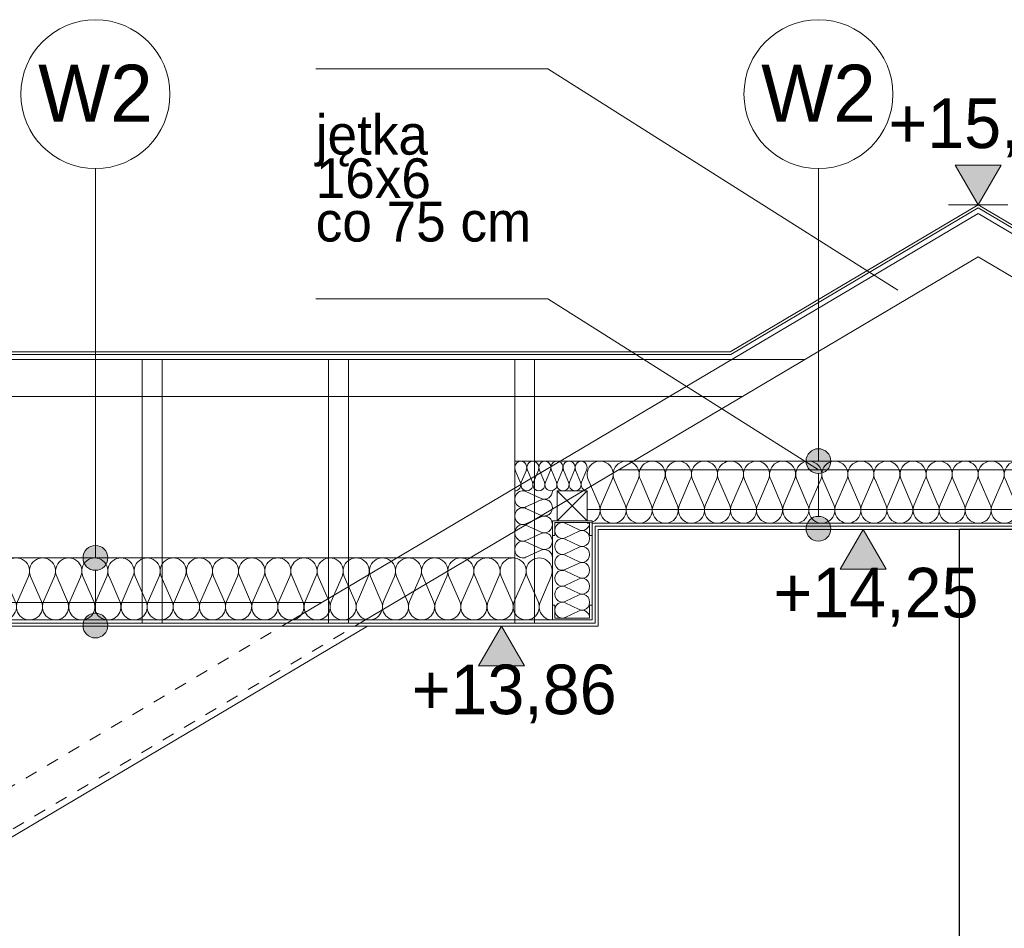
# Model space of a CAD drawing. Extents: x -396299 to -11759, y -15022 to 18278.
# Tile 78 of 205: x -234177 to -230212, y 9186 to 12847. Entities that reach past the tile are written whole.
import ezdxf

# ---------------------------------------------------------------- set-up
doc = ezdxf.new("R2010")
doc.units = 0
doc.header["$MEASUREMENT"] = 0
doc.linetypes.add('Hidden Line', pattern=[100, 50, -50])
for name, color, linetype in [('arch izolacje', 7, 'Continuous'), ('Arch opisy', 7, 'Continuous'), ('Arch wymiary', 7, 'Continuous')]:
    doc.layers.add(name, color=color, linetype=linetype)
for name, color, linetype, lineweight, true_color in [('arch izolacje_Nr_Pióra__24', 7, 'Continuous', 13, 0x029e21), ('Arch stropy_Nr_Pióra__24', 7, 'Continuous', 13, 0x029e21), ('INWENT STROPY_Nr_Pióra__25', 7, 'Continuous', 15, 0x40a5ff)]:
    doc.layers.add(name, color=color, linetype=linetype, lineweight=lineweight, true_color=true_color)
for name, color, linetype, lineweight in [('Arch opisy_Nr_Pióra__1', 7, 'Continuous', 25), ('Arch opisy_Nr_Pióra__21', 7, 'Continuous', 13), ('Arch wymiary_Nr_Pióra__21', 7, 'Continuous', 13), ('INWENT DACH_Nr_Pióra__5', 7, 'Continuous', 13), ('INWENT OPISY_Nr_Pióra__21', 7, 'Continuous', 13), ('INWENT.ŚCIANY_Nr_Pióra__1', 7, 'Continuous', 25), ('Inwentaryzacja Konst._Nr_Pióra__5', 7, 'Continuous', 13)]:
    doc.layers.add(name, color=color, linetype=linetype, lineweight=lineweight)
doc.styles.add('GENERATED_STYLE_1', font='txt')
doc.styles.add('GENERATED_STYLE_3', font='txt')

# ---------------------------------------------------------------- blocks, each defined once
blk = doc.blocks.new('Izolacja cieplna 14_1', base_point=(-228741.9, 10818.2))
at = {"layer": 'arch izolacje_Nr_Pióra__24', "linetype": 'Continuous'}
for p, q in [((-230268.8, 10892.7), (-230312.5, 10993.7)), ((-230216.3, 10993.7), (-230260, 10892.7)), ((-230163.8, 10892.7), (-230207.5, 10993.7)), ((-230111.3, 10993.7), (-230155, 10892.7)), ((-230058.8, 10892.7), (-230102.5, 10993.7)), ((-230006.3, 10993.7), (-230050, 10892.7)), ((-229953.8, 10892.7), (-229997.5, 10993.7)), ((-229901.3, 10993.7), (-229945, 10892.7)), ((-229848.8, 10892.7), (-229892.5, 10993.7)), ((-229796.3, 10993.7), (-229840, 10892.7)), ((-229743.8, 10892.7), (-229787.5, 10993.7)), ((-229691.3, 10993.7), (-229735, 10892.7)), ((-229638.8, 10892.7), (-229682.5, 10993.7)), ((-229586.3, 10993.7), (-229630, 10892.7)), ((-229533.8, 10892.7), (-229577.5, 10993.7)), ((-229481.3, 10993.7), (-229525, 10892.7)), ((-229428.8, 10892.7), (-229472.5, 10993.7)), ((-229376.3, 10993.7), (-229420, 10892.7)), ((-229323.8, 10892.7), (-229367.5, 10993.7)), ((-229271.3, 10993.7), (-229315, 10892.7)), ((-229218.8, 10892.7), (-229262.5, 10993.7)), ((-229166.3, 10993.7), (-229210, 10892.7)), ((-229113.8, 10892.7), (-229157.5, 10993.7)), ((-229061.3, 10993.7), (-229105, 10892.7)), ((-229008.8, 10892.7), (-229052.5, 10993.7)), ((-228956.3, 10993.7), (-229000, 10892.7)), ((-228903.8, 10892.7), (-228947.5, 10993.7)), ((-228851.3, 10993.7), (-228895, 10892.7)), ((-228798.8, 10892.7), (-228842.5, 10993.7)), ((-228746.3, 10993.7), (-228790, 10892.7))]:
    blk.add_line(p, q, dxfattribs=at)
for centre, start_param, end_param in [((-230264.4, 11015), 1.158003, 5.125183), ((-230159.4, 11015), 1.158003, 5.125183), ((-230054.4, 11015), 1.158003, 5.125183), ((-229949.4, 11015), 1.158003, 5.125183), ((-229844.4, 11015), 1.158003, 5.125183), ((-229739.4, 11015), 1.158003, 5.125183), ((-229634.4, 11015), 1.158003, 5.125183), ((-229529.4, 11015), 1.158003, 5.125183), ((-229424.4, 11015), 1.158003, 5.125183), ((-229319.4, 11015), 1.158003, 5.125183), ((-229214.4, 11015), 1.158003, 5.125183), ((-229109.4, 11015), 1.158003, 5.125183), ((-229004.4, 11015), 1.158003, 5.125183), ((-228899.4, 11015), 1.158003, 5.125183), ((-228794.4, 11015), 1.158003, 5.125183), ((-230316.9, 10871.3), 0, 1.983589), ((-230211.9, 10871.3), 4.299595, 8.266774), ((-230106.9, 10871.3), 4.299595, 8.266774), ((-230001.9, 10871.3), 4.299595, 8.266774), ((-229896.9, 10871.3), 4.299595, 8.266774), ((-229791.9, 10871.3), 4.299595, 8.266774), ((-229686.9, 10871.3), 4.299595, 8.266774), ((-229581.9, 10871.3), 4.299595, 8.266774), ((-229476.9, 10871.3), 4.299595, 8.266774), ((-229371.9, 10871.3), 4.299595, 8.266774), ((-229266.9, 10871.3), 4.299595, 8.266774), ((-229161.9, 10871.3), 4.299595, 8.266774), ((-229056.9, 10871.3), 4.299595, 8.266774), ((-228951.9, 10871.3), 4.299595, 8.266774), ((-228846.9, 10871.3), 4.299595, 8.266774), ((-228741.9, 10871.3), 4.299596, 6.283185)]:
    blk.add_ellipse(centre, major_axis=(0, -53.2), ratio=0.987408, start_param=start_param, end_param=end_param, dxfattribs=at)
blk = doc.blocks.new('Izolacja cieplna 14_38', base_point=(-232031.9, 10428.2))
at = {"layer": 'arch izolacje_Nr_Pióra__24', "linetype": 'Continuous'}
for p, q in [((-235668.7, 10502.7), (-235712.5, 10603.7)), ((-235616, 10603.7), (-235659.8, 10502.7)), ((-235563.4, 10502.7), (-235607.2, 10603.7)), ((-235510.7, 10603.7), (-235554.5, 10502.7)), ((-235458.1, 10502.7), (-235501.9, 10603.7)), ((-235405.4, 10603.7), (-235449.2, 10502.7)), ((-235352.8, 10502.7), (-235396.6, 10603.7)), ((-235300.2, 10603.7), (-235344, 10502.7)), ((-235247.5, 10502.7), (-235291.3, 10603.7)), ((-235194.9, 10603.7), (-235238.7, 10502.7)), ((-235142.2, 10502.7), (-235186, 10603.7)), ((-235089.6, 10603.7), (-235133.4, 10502.7)), ((-235036.9, 10502.7), (-235080.7, 10603.7)), ((-234984.3, 10603.7), (-235028.1, 10502.7)), ((-234931.7, 10502.7), (-234975.5, 10603.7)), ((-234879, 10603.7), (-234922.8, 10502.7)), ((-234826.4, 10502.7), (-234870.2, 10603.7)), ((-234773.7, 10603.7), (-234817.5, 10502.7)), ((-234721.1, 10502.7), (-234764.9, 10603.7)), ((-234668.4, 10603.7), (-234712.2, 10502.7)), ((-234615.8, 10502.7), (-234659.6, 10603.7)), ((-234563.2, 10603.7), (-234607, 10502.7)), ((-234510.5, 10502.7), (-234554.3, 10603.7)), ((-234457.9, 10603.7), (-234501.7, 10502.7)), ((-234405.2, 10502.7), (-234449, 10603.7)), ((-234352.6, 10603.7), (-234396.4, 10502.7)), ((-234299.9, 10502.7), (-234343.7, 10603.7)), ((-234247.3, 10603.7), (-234291.1, 10502.7)), ((-234194.7, 10502.7), (-234238.5, 10603.7)), ((-234142, 10603.7), (-234185.8, 10502.7)), ((-234089.4, 10502.7), (-234133.2, 10603.7)), ((-234036.7, 10603.7), (-234080.5, 10502.7)), ((-233984.1, 10502.7), (-234027.9, 10603.7)), ((-233931.4, 10603.7), (-233975.2, 10502.7)), ((-233878.8, 10502.7), (-233922.6, 10603.7)), ((-233826.2, 10603.7), (-233870, 10502.7)), ((-233773.5, 10502.7), (-233817.3, 10603.7)), ((-233720.9, 10603.7), (-233764.7, 10502.7)), ((-233668.2, 10502.7), (-233712, 10603.7)), ((-233615.6, 10603.7), (-233659.4, 10502.7)), ((-233562.9, 10502.7), (-233606.7, 10603.7)), ((-233510.3, 10603.7), (-233554.1, 10502.7)), ((-233457.7, 10502.7), (-233501.5, 10603.7)), ((-233405, 10603.7), (-233448.8, 10502.7)), ((-233352.4, 10502.7), (-233396.2, 10603.7)), ((-233299.7, 10603.7), (-233343.5, 10502.7)), ((-233247.1, 10502.7), (-233290.9, 10603.7)), ((-233194.4, 10603.7), (-233238.2, 10502.7)), ((-233141.8, 10502.7), (-233185.6, 10603.7)), ((-233089.2, 10603.7), (-233133, 10502.7)), ((-233036.5, 10502.7), (-233080.3, 10603.7)), ((-232983.9, 10603.7), (-233027.7, 10502.7)), ((-232931.2, 10502.7), (-232975, 10603.7)), ((-232878.6, 10603.7), (-232922.4, 10502.7)), ((-232825.9, 10502.7), (-232869.7, 10603.7)), ((-232773.3, 10603.7), (-232817.1, 10502.7)), ((-232720.7, 10502.7), (-232764.5, 10603.7)), ((-232668, 10603.7), (-232711.8, 10502.7)), ((-232615.4, 10502.7), (-232659.2, 10603.7)), ((-232562.7, 10603.7), (-232606.5, 10502.7)), ((-232510.1, 10502.7), (-232553.9, 10603.7)), ((-232457.4, 10603.7), (-232501.2, 10502.7)), ((-232404.8, 10502.7), (-232448.6, 10603.7)), ((-232352.2, 10603.7), (-232396, 10502.7)), ((-232299.5, 10502.7), (-232343.3, 10603.7)), ((-232246.9, 10603.7), (-232290.7, 10502.7)), ((-232194.2, 10502.7), (-232238, 10603.7)), ((-232141.6, 10603.7), (-232185.4, 10502.7)), ((-232088.9, 10502.7), (-232132.7, 10603.7)), ((-232036.3, 10603.7), (-232080.1, 10502.7))]:
    blk.add_line(p, q, dxfattribs=at)
for centre, start_param, end_param in [((-235664.2, 10625), 1.158003, 5.125183), ((-235558.9, 10625), 1.158003, 5.125183), ((-235453.7, 10625), 1.158003, 5.125183), ((-235348.4, 10625), 1.158003, 5.125183), ((-235243.1, 10625), 1.158003, 5.125183), ((-235137.8, 10625), 1.158003, 5.125183), ((-235032.5, 10625), 1.158003, 5.125183), ((-234927.2, 10625), 1.158003, 5.125183), ((-234821.9, 10625), 1.158003, 5.125183), ((-234716.7, 10625), 1.158003, 5.125183), ((-234611.4, 10625), 1.158003, 5.125183), ((-234506.1, 10625), 1.158003, 5.125183), ((-234400.8, 10625), 1.158003, 5.125183), ((-234295.5, 10625), 1.158003, 5.125183), ((-234190.2, 10625), 1.158003, 5.125183), ((-234084.9, 10625), 1.158003, 5.125183), ((-233979.7, 10625), 1.158003, 5.125183), ((-233874.4, 10625), 1.158003, 5.125183), ((-233769.1, 10625), 1.158003, 5.125183), ((-233663.8, 10625), 1.158003, 5.125183), ((-233558.5, 10625), 1.158003, 5.125183), ((-233453.2, 10625), 1.158003, 5.125183), ((-233347.9, 10625), 1.158003, 5.125183), ((-233242.7, 10625), 1.158003, 5.125183), ((-233137.4, 10625), 1.158003, 5.125183), ((-233032.1, 10625), 1.158003, 5.125183), ((-232926.8, 10625), 1.158003, 5.125183), ((-232821.5, 10625), 1.158003, 5.125183), ((-232716.2, 10625), 1.158003, 5.125183), ((-232610.9, 10625), 1.158003, 5.125183), ((-232505.7, 10625), 1.158003, 5.125183), ((-232400.4, 10625), 1.158003, 5.125183), ((-232295.1, 10625), 1.158003, 5.125183), ((-232189.8, 10625), 1.158003, 5.125183), ((-232084.5, 10625), 1.158003, 5.125183), ((-235716.9, 10481.3), 0, 1.983589), ((-235611.6, 10481.3), 4.299595, 8.266774), ((-235506.3, 10481.3), 4.299595, 8.266774), ((-235401, 10481.3), 4.299595, 8.266774), ((-235295.7, 10481.3), 4.299595, 8.266774), ((-235190.4, 10481.3), 4.299595, 8.266774), ((-235085.2, 10481.3), 4.299595, 8.266774), ((-234979.9, 10481.3), 4.299595, 8.266774), ((-234874.6, 10481.3), 4.299595, 8.266774), ((-234769.3, 10481.3), 4.299595, 8.266774), ((-234664, 10481.3), 4.299595, 8.266774), ((-234558.7, 10481.3), 4.299595, 8.266774), ((-234453.4, 10481.3), 4.299595, 8.266774), ((-234348.2, 10481.3), 4.299595, 8.266774), ((-234242.9, 10481.3), 4.299595, 8.266774), ((-234137.6, 10481.3), 4.299595, 8.266774), ((-234032.3, 10481.3), 4.299595, 8.266774), ((-233927, 10481.3), 4.299595, 8.266774), ((-233821.7, 10481.3), 4.299595, 8.266774), ((-233716.4, 10481.3), 4.299595, 8.266774), ((-233611.2, 10481.3), 4.299595, 8.266774), ((-233505.9, 10481.3), 4.299595, 8.266774), ((-233400.6, 10481.3), 4.299595, 8.266774), ((-233295.3, 10481.3), 4.299595, 8.266774), ((-233190, 10481.3), 4.299595, 8.266774), ((-233084.7, 10481.3), 4.299595, 8.266774), ((-232979.4, 10481.3), 4.299595, 8.266774), ((-232874.2, 10481.3), 4.299595, 8.266774), ((-232768.9, 10481.3), 4.299595, 8.266774), ((-232663.6, 10481.3), 4.299595, 8.266774), ((-232558.3, 10481.3), 4.299595, 8.266774), ((-232453, 10481.3), 4.299595, 8.266774), ((-232347.7, 10481.3), 4.299595, 8.266774), ((-232242.4, 10481.3), 4.299595, 8.266774), ((-232137.2, 10481.3), 4.299595, 8.266774), ((-232031.9, 10481.3), 4.299596, 6.283185)]:
    blk.add_ellipse(centre, major_axis=(0, -53.2), ratio=0.990095, start_param=start_param, end_param=end_param, dxfattribs=at)
blk = doc.blocks.new('Izolacja cieplna 14_39', base_point=(-230316.9, 10818.2))
at = {"layer": 'arch izolacje_Nr_Pióra__24', "linetype": 'Continuous'}
for p, q in [((-231843.8, 10892.7), (-231887.5, 10993.7)), ((-231791.3, 10993.7), (-231835, 10892.7)), ((-231738.8, 10892.7), (-231782.5, 10993.7)), ((-231686.3, 10993.7), (-231730, 10892.7)), ((-231633.8, 10892.7), (-231677.5, 10993.7)), ((-231581.3, 10993.7), (-231625, 10892.7)), ((-231528.8, 10892.7), (-231572.5, 10993.7)), ((-231476.3, 10993.7), (-231520, 10892.7)), ((-231423.8, 10892.7), (-231467.5, 10993.7)), ((-231371.3, 10993.7), (-231415, 10892.7)), ((-231318.8, 10892.7), (-231362.5, 10993.7)), ((-231266.3, 10993.7), (-231310, 10892.7)), ((-231213.8, 10892.7), (-231257.5, 10993.7)), ((-231161.3, 10993.7), (-231205, 10892.7)), ((-231108.8, 10892.7), (-231152.5, 10993.7)), ((-231056.3, 10993.7), (-231100, 10892.7)), ((-231003.8, 10892.7), (-231047.5, 10993.7)), ((-230951.3, 10993.7), (-230995, 10892.7)), ((-230898.8, 10892.7), (-230942.5, 10993.7)), ((-230846.3, 10993.7), (-230890, 10892.7)), ((-230793.8, 10892.7), (-230837.5, 10993.7)), ((-230741.3, 10993.7), (-230785, 10892.7)), ((-230688.8, 10892.7), (-230732.5, 10993.7)), ((-230636.3, 10993.7), (-230680, 10892.7)), ((-230583.8, 10892.7), (-230627.5, 10993.7)), ((-230531.3, 10993.7), (-230575, 10892.7)), ((-230478.8, 10892.7), (-230522.5, 10993.7)), ((-230426.3, 10993.7), (-230470, 10892.7)), ((-230373.8, 10892.7), (-230417.5, 10993.7)), ((-230321.3, 10993.7), (-230365, 10892.7))]:
    blk.add_line(p, q, dxfattribs=at)
for centre, start_param, end_param in [((-231839.4, 11015), 1.158003, 5.125183), ((-231734.4, 11015), 1.158003, 5.125183), ((-231629.4, 11015), 1.158003, 5.125183), ((-231524.4, 11015), 1.158003, 5.125183), ((-231419.4, 11015), 1.158003, 5.125183), ((-231314.4, 11015), 1.158003, 5.125183), ((-231209.4, 11015), 1.158003, 5.125183), ((-231104.4, 11015), 1.158003, 5.125183), ((-230999.4, 11015), 1.158003, 5.125183), ((-230894.4, 11015), 1.158003, 5.125183), ((-230789.4, 11015), 1.158003, 5.125183), ((-230684.4, 11015), 1.158003, 5.125183), ((-230579.4, 11015), 1.158003, 5.125183), ((-230474.4, 11015), 1.158003, 5.125183), ((-230369.4, 11015), 1.158003, 5.125183), ((-231891.9, 10871.3), 0, 1.983589), ((-231786.9, 10871.3), 4.299595, 8.266774), ((-231681.9, 10871.3), 4.299595, 8.266774), ((-231576.9, 10871.3), 4.299595, 8.266774), ((-231471.9, 10871.3), 4.299595, 8.266774), ((-231366.9, 10871.3), 4.299595, 8.266774), ((-231261.9, 10871.3), 4.299595, 8.266774), ((-231156.9, 10871.3), 4.299595, 8.266774), ((-231051.9, 10871.3), 4.299595, 8.266774), ((-230946.9, 10871.3), 4.299595, 8.266774), ((-230841.9, 10871.3), 4.299595, 8.266774), ((-230736.9, 10871.3), 4.299595, 8.266774), ((-230631.9, 10871.3), 4.299595, 8.266774), ((-230526.9, 10871.3), 4.299595, 8.266774), ((-230421.9, 10871.3), 4.299595, 8.266774), ((-230316.9, 10871.3), 4.299596, 6.283185)]:
    blk.add_ellipse(centre, major_axis=(0, -53.2), ratio=0.987408, start_param=start_param, end_param=end_param, dxfattribs=at)
blk = doc.blocks.new('Izolacja cieplna 14_113', base_point=(-231881.9, 10435.7))
at = {"layer": 'arch izolacje_Nr_Pióra__24', "linetype": 'Continuous'}
for p, q in [((-231923.6, 10791.3), (-231980.2, 10818)), ((-231980.2, 10759.2), (-231923.6, 10785.9)), ((-231923.6, 10727.1), (-231980.2, 10753.8)), ((-231980.2, 10695), (-231923.6, 10721.7)), ((-231923.6, 10663), (-231980.2, 10689.7)), ((-231980.2, 10630.9), (-231923.6, 10657.6)), ((-231923.6, 10598.8), (-231980.2, 10625.5)), ((-231980.2, 10566.7), (-231923.6, 10593.4)), ((-231923.6, 10534.6), (-231980.2, 10561.3)), ((-231980.2, 10502.5), (-231923.6, 10529.2)), ((-231923.6, 10470.5), (-231980.2, 10497.2)), ((-231980.2, 10438.4), (-231923.6, 10465.1))]:
    blk.add_line(p, q, dxfattribs=at)
for centre, start_param, end_param in [((-231992.1, 10788.6), 5.870392, 9.837571), ((-231911.7, 10820.7), 2.7288, 4.712389), ((-231911.7, 10756.5), 2.7288, 6.695979), ((-231992.1, 10724.4), 5.870392, 9.837571), ((-231911.7, 10692.3), 2.7288, 6.695979), ((-231992.1, 10660.3), 5.870392, 9.837571), ((-231992.1, 10596.1), 5.870392, 9.837571), ((-231911.7, 10628.2), 2.7288, 6.695979), ((-231911.7, 10564), 2.7288, 6.695979), ((-231992.1, 10531.9), 5.870392, 9.837571), ((-231911.7, 10499.8), 2.7288, 6.695979), ((-231992.1, 10467.8), 5.870392, 9.837571), ((-231911.7, 10435.7), 4.712389, 6.695979)]:
    blk.add_ellipse(centre, major_axis=(0, 32.1), ratio=0.92805, start_param=start_param, end_param=end_param, dxfattribs=at)
blk = doc.blocks.new('Izolacja cieplna 14_114', base_point=(-232031.9, 10678.2))
at = {"layer": 'arch izolacje_Nr_Pióra__24', "linetype": 'Continuous'}
for p, q in [((-232077, 10917.3), (-232138.1, 10945.3)), ((-232138.1, 10883.5), (-232077, 10911.6)), ((-232077, 10849.8), (-232138.1, 10877.8)), ((-232138.1, 10816), (-232077, 10844.1)), ((-232077, 10782.3), (-232138.1, 10810.3)), ((-232138.1, 10748.5), (-232077, 10776.6)), ((-232077, 10714.8), (-232138.1, 10742.8)), ((-232138.1, 10681), (-232077, 10709.1))]:
    blk.add_line(p, q, dxfattribs=at)
for centre, start_param, end_param in [((-232151, 10914.4), 5.870392, 9.837571), ((-232064, 10948.2), 2.7288, 4.712389), ((-232064, 10880.7), 2.7288, 6.695979), ((-232151, 10846.9), 5.870392, 9.837571), ((-232064, 10813.2), 2.7288, 6.695979), ((-232151, 10779.4), 5.870392, 9.837571), ((-232151, 10711.9), 5.870392, 9.837571), ((-232064, 10745.7), 2.7288, 6.695979), ((-232064, 10678.2), 4.712389, 6.695979)]:
    blk.add_ellipse(centre, major_axis=(0, 33.7), ratio=0.953287, start_param=start_param, end_param=end_param, dxfattribs=at)
blk = doc.blocks.new('Izolacja cieplna 14_115', base_point=(-232183.2, 10948.2))
at = {"layer": 'arch izolacje_Nr_Pióra__24', "linetype": 'Continuous'}
for p, q in [((-232181.1, 11032.4), (-232160.9, 10983.9)), ((-232156.8, 10983.9), (-232136.6, 11032.4)), ((-232132.6, 11032.4), (-232112.4, 10983.9)), ((-232108.3, 10983.9), (-232088.1, 11032.4)), ((-232084, 11032.4), (-232063.8, 10983.9)), ((-232059.8, 10983.9), (-232039.6, 11032.4)), ((-232035.5, 11032.4), (-232015.3, 10983.9)), ((-232011.2, 10983.9), (-231991, 11032.4)), ((-231986.9, 11032.4), (-231966.7, 10983.9)), ((-231962.7, 10983.9), (-231942.5, 11032.4)), ((-231938.4, 11032.4), (-231918.2, 10983.9)), ((-231914.1, 10983.9), (-231893.9, 11032.4))]:
    blk.add_line(p, q, dxfattribs=at)
for centre, start_param, end_param in [((-232158.9, 11042.7), 4.299595, 8.266775), ((-232110.3, 11042.7), 4.299595, 8.266775), ((-232061.8, 11042.7), 4.299595, 8.266775), ((-232013.2, 11042.7), 4.299595, 8.266775), ((-231964.7, 11042.7), 4.299595, 8.266775), ((-231916.2, 11042.7), 4.299595, 8.266775), ((-232183.2, 10973.7), 3.141593, 5.125182), ((-232134.6, 10973.7), 1.158004, 5.125183), ((-232086.1, 10973.7), 1.158004, 5.125183), ((-232037.5, 10973.7), 1.158004, 5.125183), ((-231989, 10973.7), 1.158004, 5.125183), ((-231940.4, 10973.7), 1.158004, 5.125183), ((-231891.9, 10973.7), 1.158004, 3.141593)]:
    blk.add_ellipse(centre, major_axis=(0, 25.5), ratio=0.951068, start_param=start_param, end_param=end_param, dxfattribs=at)
blk = doc.blocks.new('Wymiary_22', base_point=(-230316.9, 12100.6))
at = {"layer": 'Arch wymiary_Nr_Pióra__21', "linetype": 'Continuous'}
blk.add_hatch(color=256, dxfattribs=at).paths.add_polyline_path([(-230316.9, 12100.6), (-230409.7, 12260.6), (-230224.1, 12260.6)], flags=0)
for p, q in [((-230316.9, 12100.6), (-230409.7, 12260.6)), ((-230409.7, 12260.6), (-230224.1, 12260.6)), ((-230224.1, 12260.6), (-230316.9, 12100.6)), ((-230316.9, 12100.6), (-230436.9, 12100.6)), ((-230316.9, 12100.6), (-230196.9, 12100.6))]:
    blk.add_line(p, q, dxfattribs=at)
at = {"layer": 'Arch wymiary_Nr_Pióra__21', "insert": (-230678.3, 12292.6), "char_height": 200, "attachment_point": 7, "style": 'GENERATED_STYLE_1'}
blk.add_mtext('{+15,55}', dxfattribs=at)
blk = doc.blocks.new('Wymiary_30', base_point=(-232237, 10403.2))
at = {"layer": 'Arch wymiary_Nr_Pióra__21', "linetype": 'Continuous'}
blk.add_hatch(color=256, dxfattribs=at).paths.add_polyline_path([(-232237, 10403.2), (-232329.8, 10243.2), (-232144.2, 10243.2)], flags=0)
for p, q in [((-232237, 10403.2), (-232357, 10403.2)), ((-232237, 10403.2), (-232329.8, 10243.2)), ((-232237, 10403.2), (-232117, 10403.2)), ((-232144.2, 10243.2), (-232237, 10403.2)), ((-232329.8, 10243.2), (-232144.2, 10243.2))]:
    blk.add_line(p, q, dxfattribs=at)
at = {"layer": 'Arch wymiary_Nr_Pióra__21', "insert": (-232598.4, 10011.2), "char_height": 200, "attachment_point": 7, "style": 'GENERATED_STYLE_1'}
blk.add_mtext('{+13,86}', dxfattribs=at)
blk = doc.blocks.new('Wymiary_31', base_point=(-230780.1, 10793.2))
at = {"layer": 'Arch wymiary_Nr_Pióra__21', "linetype": 'Continuous'}
blk.add_hatch(color=256, dxfattribs=at).paths.add_polyline_path([(-230780.1, 10793.2), (-230872.9, 10633.2), (-230687.3, 10633.2)], flags=0)
for p, q in [((-230780.1, 10793.2), (-230900.1, 10793.2)), ((-230780.1, 10793.2), (-230872.9, 10633.2)), ((-230780.1, 10793.2), (-230660.1, 10793.2)), ((-230687.3, 10633.2), (-230780.1, 10793.2)), ((-230872.9, 10633.2), (-230687.3, 10633.2))]:
    blk.add_line(p, q, dxfattribs=at)
at = {"layer": 'Arch wymiary_Nr_Pióra__21', "insert": (-231141.5, 10401.2), "char_height": 200, "attachment_point": 7, "style": 'GENERATED_STYLE_1'}
blk.add_mtext('{+14,25}', dxfattribs=at)
blk = doc.blocks.new('Linia_204', base_point=(-233872, 10405.7))
at = {"layer": 'Arch opisy_Nr_Pióra__21', "linetype": 'Continuous'}
for points in [[(-233822, 10678.2), (-233825.8, 10697.3), (-233836.7, 10713.5), (-233852.9, 10724.4), (-233872, 10728.2), (-233891.1, 10724.4), (-233907.4, 10713.5), (-233918.2, 10697.3), (-233922, 10678.2), (-233918.2, 10659), (-233907.4, 10642.8), (-233891.1, 10632), (-233872, 10628.2), (-233852.9, 10632), (-233836.7, 10642.8), (-233825.8, 10659)], [(-233822, 10405.7), (-233825.8, 10424.8), (-233836.7, 10441), (-233852.9, 10451.9), (-233872, 10455.7), (-233891.1, 10451.9), (-233907.4, 10441), (-233918.2, 10424.8), (-233922, 10405.7), (-233918.2, 10386.5), (-233907.4, 10370.3), (-233891.1, 10359.5), (-233872, 10355.7), (-233852.9, 10359.5), (-233836.7, 10370.3), (-233825.8, 10386.5)]]:
    blk.add_hatch(color=256, dxfattribs=at).paths.add_polyline_path(points, flags=0)
blk.add_line((-233872, 10455.7), (-233872, 10628.2), dxfattribs=at)
for centre in [(-233872, 10678.2), (-233872, 10405.7)]:
    blk.add_circle(centre, 50, dxfattribs=at)
blk = doc.blocks.new('Linia_205', base_point=(-233872, 10678.2))
at = {"layer": 'Arch opisy_Nr_Pióra__21', "linetype": 'Continuous'}
blk.add_line((-233872, 10678.2), (-233872, 12247.2), dxfattribs=at)
blk.add_circle((-233872, 12547.2), 300, dxfattribs=at)
blk = doc.blocks.new('Linia_208', base_point=(-230960.2, 10795.7))
at = {"layer": 'Arch opisy_Nr_Pióra__21', "linetype": 'Continuous'}
for points in [[(-230910.2, 11068.2), (-230914, 11087.3), (-230924.8, 11103.5), (-230941.1, 11114.4), (-230960.2, 11118.2), (-230979.3, 11114.4), (-230995.6, 11103.5), (-231006.4, 11087.3), (-231010.2, 11068.2), (-231006.4, 11049), (-230995.6, 11032.8), (-230979.3, 11022), (-230960.2, 11018.2), (-230941.1, 11022), (-230924.8, 11032.8), (-230914, 11049)], [(-230910.2, 10795.7), (-230914, 10814.8), (-230924.8, 10831), (-230941.1, 10841.9), (-230960.2, 10845.7), (-230979.3, 10841.9), (-230995.6, 10831), (-231006.4, 10814.8), (-231010.2, 10795.7), (-231006.4, 10776.5), (-230995.6, 10760.3), (-230979.3, 10749.5), (-230960.2, 10745.7), (-230941.1, 10749.5), (-230924.8, 10760.3), (-230914, 10776.5)]]:
    blk.add_hatch(color=256, dxfattribs=at).paths.add_polyline_path(points, flags=0)
blk.add_line((-230960.2, 10845.7), (-230960.2, 11018.2), dxfattribs=at)
for centre in [(-230960.2, 11068.2), (-230960.2, 10795.7)]:
    blk.add_circle(centre, 50, dxfattribs=at)
blk = doc.blocks.new('Linia_209', base_point=(-230960.2, 11068.2))
at = {"layer": 'Arch opisy_Nr_Pióra__21', "linetype": 'Continuous'}
blk.add_line((-230960.2, 11068.2), (-230960.2, 12247.2), dxfattribs=at)
blk.add_circle((-230960.2, 12547.2), 300, dxfattribs=at)

msp = doc.modelspace()

# ---------------------------------------------------------------- linework, layer by layer
at = {"layer": 'Arch stropy_Nr_Pióra__24', "linetype": 'Continuous'}
for p, q in [((-232183.2, 11068.2), (-228450.6, 11068.2)), ((-232183.2, 10678.2), (-235781.9, 10678.2))]:
    msp.add_line(p, q, dxfattribs=at)
at = {"layer": 'INWENT DACH_Nr_Pióra__5', "linetype": 'Continuous'}
for p, q in [((-230316.9, 12100.6), (-231315.7, 11508.2)), ((-230316.9, 12100.6), (-229318, 11508.2)), ((-230316.9, 12089), (-231313, 11498.2)), ((-230316.9, 12089), (-229320.8, 11498.2)), ((-231315.7, 11508.2), (-234441.4, 11508.2)), ((-231313, 11498.2), (-234438.6, 11498.2)), ((-230316.9, 10818.2), (-231871.9, 10818.2)), ((-231871.9, 10818.2), (-231871.9, 10428.2)), ((-231859.4, 10805.7), (-231859.4, 10415.7)), ((-230316.9, 10805.7), (-231859.4, 10805.7)), ((-231846.9, 10793.2), (-231846.9, 10403.2)), ((-230316.9, 10793.2), (-231846.9, 10793.2)), ((-230316.9, 10818.2), (-228761.9, 10818.2)), ((-230316.9, 10805.7), (-228774.4, 10805.7)), ((-230316.9, 10793.2), (-228786.9, 10793.2)), ((-231871.9, 10428.2), (-235716.9, 10428.2)), ((-231859.4, 10415.7), (-235716.9, 10415.7)), ((-231846.9, 10403.2), (-235716.9, 10403.2)), ((-232776.9, 10403.2), (-234731.9, 9243.6))]:
    msp.add_line(p, q, dxfattribs=at)
at = {"layer": 'INWENT OPISY_Nr_Pióra__21', "linetype": 'Continuous'}
for p, q in [((-232984.8, 12649), (-232050.3, 12649)), ((-232050.3, 12649), (-230640.6, 11757.1)), ((-232984.8, 11722.8), (-232050.3, 11722.8)), ((-232050.3, 11722.8), (-230960.3, 11033.2))]:
    msp.add_line(p, q, dxfattribs=at)
at = {"layer": 'INWENT STROPY_Nr_Pióra__25', "linetype": 'Continuous'}
for p, q in [((-232031.9, 10768.2), (-232031.9, 10828.2)), ((-232031.9, 10828.2), (-231871.9, 10828.2)), ((-231871.9, 10828.2), (-231871.9, 10768.2)), ((-232021.9, 10820.7), (-231881.9, 10820.7)), ((-232021.9, 10768.2), (-232021.9, 10820.7)), ((-231881.9, 10820.7), (-231881.9, 10768.2)), ((-232031.9, 10768.2), (-232021.9, 10768.2)), ((-232031.9, 10488.2), (-232031.9, 10768.2)), ((-231881.9, 10768.2), (-231871.9, 10768.2)), ((-231871.9, 10488.2), (-231871.9, 10768.2)), ((-232031.9, 10488.2), (-232031.9, 10428.2)), ((-232031.9, 10488.2), (-232021.9, 10488.2)), ((-232021.9, 10488.2), (-232021.9, 10435.7)), ((-231881.9, 10435.7), (-231881.9, 10488.2)), ((-231881.9, 10488.2), (-231871.9, 10488.2)), ((-231871.9, 10428.2), (-231871.9, 10488.2)), ((-232021.9, 10435.7), (-231881.9, 10435.7)), ((-232031.9, 10428.2), (-231871.9, 10428.2))]:
    msp.add_line(p, q, dxfattribs=at)
at = {"layer": 'INWENT.ŚCIANY_Nr_Pióra__1', "linetype": 'Continuous'}
for p in [(-230391.9, 7543.2), (-230101.9, 10793.2)]:
    msp.add_line(p, (-230391.9, 10793.2), dxfattribs=at)
at = {"layer": 'Inwentaryzacja Konst._Nr_Pióra__5', "linetype": 'Continuous'}
for p, q in [((-230316.9, 12065.8), (-233077.8, 10428.2)), ((-230316.9, 12065.8), (-227556, 10428.2)), ((-230316.9, 11891.4), (-232783.7, 10428.2)), ((-230316.9, 11891.4), (-227850, 10428.2)), ((-234433.2, 11478.2), (-231013.5, 11478.2)), ((-233683.2, 11478.2), (-233683.2, 10415.7)), ((-233603.2, 11478.2), (-233603.2, 10415.7)), ((-232933.2, 11478.2), (-232933.2, 10415.7)), ((-232853.2, 11478.2), (-232853.2, 10415.7)), ((-232183.2, 11478.2), (-232183.2, 10415.7)), ((-232103.2, 11478.2), (-232103.2, 10415.7)), ((-234392, 11328.2), (-231266.4, 11328.2)), ((-230316.9, 11033.2), (-231763.7, 11033.2)), ((-230316.9, 11033.2), (-228870, 11033.2)), ((-232011.9, 10948.2), (-231891.9, 10828.2)), ((-231891.9, 10948.2), (-232011.9, 10948.2)), ((-231891.9, 10948.2), (-232011.9, 10828.2)), ((-232011.9, 10948.2), (-232011.9, 10828.2)), ((-231891.9, 10828.2), (-231891.9, 10948.2)), ((-230316.9, 10873.2), (-231891.9, 10873.2)), ((-230316.9, 10873.2), (-228741.9, 10873.2)), ((-232011.9, 10828.2), (-231891.9, 10828.2)), ((-235821.9, 10498.2), (-232959.7, 10498.2))]:
    msp.add_line(p, q, dxfattribs=at)
at = {"layer": 'Inwentaryzacja Konst._Nr_Pióra__5', "linetype": 'Hidden Line'}
for p, q in [((-233077.8, 10428.2), (-235821.9, 8800.5)), ((-232783.7, 10428.2), (-235671.9, 8715.1))]:
    msp.add_line(p, q, dxfattribs=at)

# ---------------------------------------------------------------- block references
at = {"layer": 'arch izolacje', "color": 104, "linetype": 'Continuous', "lineweight": 20, "true_color": 0x029e21}
for name, p in [('Izolacja cieplna 14_115', (-232183.2, 10948.2)), ('Izolacja cieplna 14_39', (-230316.9, 10818.2)), ('Izolacja cieplna 14_1', (-228741.9, 10818.2)), ('Izolacja cieplna 14_114', (-232031.9, 10678.2)), ('Izolacja cieplna 14_113', (-231881.9, 10435.7)), ('Izolacja cieplna 14_38', (-232031.9, 10428.2))]:
    msp.add_blockref(name, p, dxfattribs=at)
at = {"layer": 'Arch opisy', "linetype": 'Continuous'}
for name, p in [('Linia_205', (-233872, 10678.2)), ('Linia_209', (-230960.2, 11068.2)), ('Linia_208', (-230960.2, 10795.7)), ('Linia_204', (-233872, 10405.7))]:
    msp.add_blockref(name, p, dxfattribs=at)
at = {"layer": 'Arch wymiary', "linetype": 'Continuous'}
for name, p in [('Wymiary_22', (-230316.9, 12100.6)), ('Wymiary_31', (-230780.1, 10793.2)), ('Wymiary_30', (-232237, 10403.2))]:
    msp.add_blockref(name, p, dxfattribs=at)

# ---------------------------------------------------------------- texts
at = {"layer": 'Arch opisy_Nr_Pióra__1', "linetype": 'Continuous', "char_height": 230, "attachment_point": 2, "style": 'GENERATED_STYLE_3'}
for insert in [(-233872, 12665.7), (-230960.2, 12665.7)]:
    msp.add_mtext('{W2}', dxfattribs=dict(at, insert=insert))
at = {"layer": 'INWENT OPISY_Nr_Pióra__21', "linetype": 'Continuous', "insert": (-232984.8, 12463.3), "char_height": 160, "width": 911.005, "attachment_point": 1, "line_spacing_factor": 0.656218, "style": 'GENERATED_STYLE_3'}
msp.add_mtext('{jętka\\P16x6\\Pco 75 cm}', dxfattribs=at)

doc.saveas('drawing.dxf')
